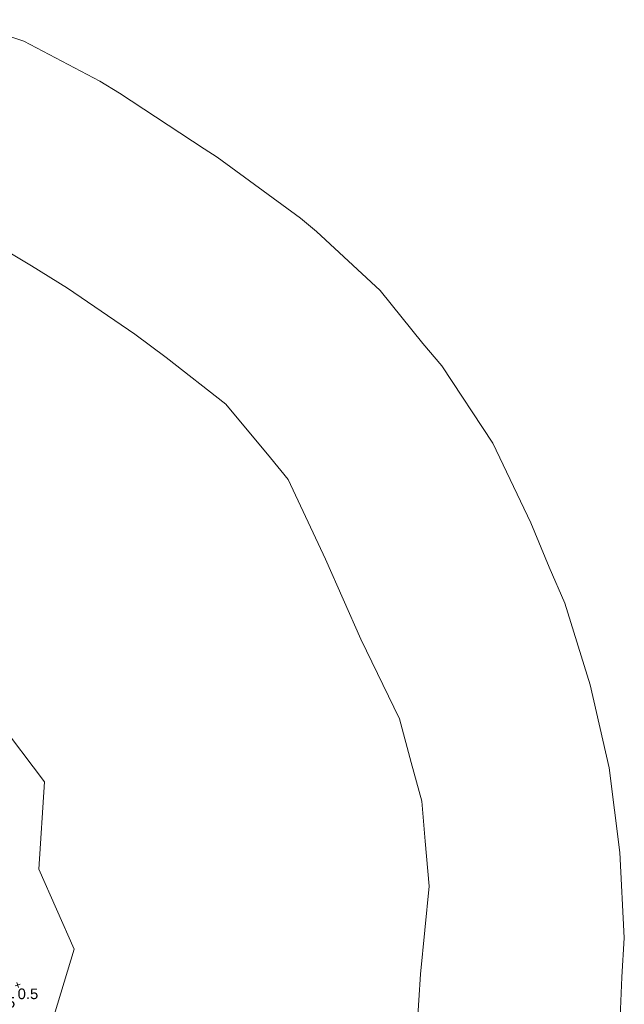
# Model space of a CAD drawing. Extents: x -62 to 9200, y 444 to 4096.
# Tile 27 of 32: x 1998 to 2140, y 3065 to 3296. Entities that reach past the tile are written whole.
import ezdxf

# ---------------------------------------------------------------- set-up
doc = ezdxf.new("R2010")
doc.units = 0
doc.header["$MEASUREMENT"] = 0
for name, color, linetype, lineweight in [('AGI32-Project_1-CALCPTS', 7, 'Continuous', 0), ('AGI32-Project_1-LUMINAIRE', 7, 'Continuous', 0), ('AGI32-Project_1-MARKPOINT', 7, 'Continuous', 0), ('AGI32-Project_1-TEMPLATE', 7, 'Continuous', 0)]:
    doc.layers.add(name, color=color, linetype=linetype, lineweight=lineweight)
doc.styles.add('AGI32-Arial', font='arial.ttf')

# ---------------------------------------------------------------- blocks, each defined once
blk = doc.blocks.new('AGI32-IDxl7hnj-Project_1-LUMINAIRE-HM3_Template3')
at = {"layer": 'AGI32-Project_1-TEMPLATE', "color": 1, "linetype": 'ByBlock', "lineweight": 0}
for p, q in [((106.01, 200, -100), (120, 192.35, -100)), ((120, 192.35, -100), (135.97, 180, -100)), ((135.97, 180, -100), (140, 176.41, -100)), ((140, 176.41, -100), (157.35, 160, -100)), ((157.35, 160, -100), (160, 157.6, -100)), ((160, 157.6, -100), (176.79, 140, -100)), ((176.79, 140, -100), (180, 136.27, -100)), ((180, 136.27, -100), (192.29, 120, -100)), ((192.29, 120, -100), (200, 105.91, -100)), ((200, 105.91, -100), (203.42, 100, -100)), ((203.42, 100, -100), (212.1, 80, -100)), ((212.1, 80, -100), (217.57, 60, -100)), ((217.57, 60, -100), (220, 48.99, -100)), ((220, 48.99, -100), (222.16, 40, -100)), ((222.16, 40, -100), (224.65, 20, -100)), ((224.65, 20, -100), (225.65, 0, -100)), ((225.65, 0, -100), (224.65, -20, -100)), ((224.65, -20, -100), (222.16, -40, -100)), ((222.16, -40, -100), (220, -48.99, -100)), ((220, -48.99, -100), (217.57, -60, -100))]:
    blk.add_line(p, q, dxfattribs=at)
at = {"layer": 'AGI32-Project_1-TEMPLATE', "color": 5, "linetype": 'ByBlock', "lineweight": 0}
for p, q in [((100, 150.89, -100), (112.53, 140, -100)), ((112.53, 140, -100), (120, 133.36, -100)), ((120, 133.36, -100), (133.65, 120, -100)), ((133.65, 120, -100), (140, 113.26, -100)), ((140, 113.26, -100), (151.84, 100, -100)), ((151.84, 100, -100), (160, 85.75, -100)), ((160, 85.75, -100), (163.18, 80, -100)), ((163.18, 80, -100), (168.55, 60, -100)), ((168.55, 60, -100), (173.45, 40, -100)), ((173.45, 40, -100), (179.14, 20, -100)), ((179.14, 20, -100), (180, 9.39, -100)), ((180, 9.39, -100), (180.89, 0, -100)), ((180.89, 0, -100), (180, -9.39, -100)), ((180, -9.39, -100), (179.14, -20, -100)), ((179.14, -20, -100), (173.45, -40, -100)), ((173.45, -40, -100), (168.55, -60, -100))]:
    blk.add_line(p, q, dxfattribs=at)
at = {"layer": 'AGI32-Project_1-TEMPLATE', "color": 3, "linetype": 'ByBlock', "lineweight": 0}
for p, q in [((84.11, 40, -100), (94.34, 20, -100)), ((94.34, 20, -100), (89.39, 0, -100)), ((89.39, 0, -100), (94.34, -20, -100)), ((94.34, -20, -100), (84.11, -40, -100))]:
    blk.add_line(p, q, dxfattribs=at)
blk = doc.blocks.new('AGI32-IDxl7hnj-Project_1-LUMINAIRE-HM3_94')
at = {"layer": 'AGI32-Project_1-TEMPLATE', "color": 7, "linetype": 'ByBlock', "lineweight": 0}
blk.add_blockref('AGI32-IDxl7hnj-Project_1-LUMINAIRE-HM3_Template3', (0, 0), dxfattribs=at)
blk = doc.blocks.new('AGI32-IDxl7hnj-MARKPOINT')
at = {"layer": 'AGI32-Project_1-MARKPOINT', "color": 0, "linetype": 'Continuous', "lineweight": 0}
for p, q in [((-0.125, 0), (0.125, 0)), ((0, -0.125), (0, 0.125))]:
    blk.add_line(p, q, dxfattribs=at)
blk = doc.blocks.new('AGI32-IDxl7hnj-Project_1-CALCPTS-US 23 NB - STA 706+00 TO STA 708+00_Luminance')
at = {"layer": 'AGI32-Project_1-MARKPOINT', "color": 154, "linetype": 'Continuous', "lineweight": 0, "xscale": 4.999999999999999, "yscale": 4.999999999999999, "zscale": 4.999999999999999, "rotation": 110.5560949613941}
for p in [(1997.33, 3069.11), (1991.91, 3067.08), (1986.5, 3065.05), (1981.08, 3063.02), (2000.84, 3059.75), (1995.43, 3057.72), (1990.01, 3055.68), (1984.59, 3053.65), (2004.36, 3050.39), (1998.94, 3048.35), (1993.52, 3046.32), (1988.1, 3044.29), (2007.87, 3041.02), (2002.45, 3038.99), (1997.03, 3036.96), (1991.61, 3034.93), (2011.38, 3031.66), (2005.96, 3029.63), (2000.54, 3027.59), (1995.12, 3025.56), (2014.89, 3022.3), (2009.47, 3020.26), (2004.05, 3018.23), (1998.63, 3016.2), (2018.4, 3012.93), (2012.98, 3010.9), (2007.56, 3008.87), (2002.14, 3006.84), (2021.91, 3003.57), (2016.49, 3001.54), (2011.07, 2999.51), (2005.66, 2997.47), (2025.42, 2994.21), (2020, 2992.17), (2014.59, 2990.14), (2009.17, 2988.11), (2028.93, 2984.84), (2023.52, 2982.81), (2018.1, 2980.78), (2012.68, 2978.75), (2032.45, 2975.48), (2027.03, 2973.45), (2021.61, 2971.41), (2016.19, 2969.38), (2035.96, 2966.12), (2030.54, 2964.08), (2025.12, 2962.05), (2019.7, 2960.02), (2039.47, 2956.75), (2034.05, 2954.72), (2028.63, 2952.69), (2023.21, 2950.66), (2042.98, 2947.39), (2037.56, 2945.36), (2032.14, 2943.32), (2026.72, 2941.29), (2041.07, 2935.99), (2046.49, 2938.03), (2035.65, 2933.96), (2030.23, 2931.93), (2044.58, 2926.63), (2050, 2928.66), (2039.16, 2924.6), (2033.75, 2922.57), (2048.09, 2917.27), (2053.51, 2919.3), (2042.68, 2915.24), (2037.26, 2913.2), (2057.02, 2909.94), (2046.19, 2905.87), (2051.61, 2907.9), (2040.77, 2903.84), (2060.54, 2900.57), (2049.7, 2896.51), (2055.12, 2898.54), (2044.28, 2894.48), (2064.05, 2891.21), (2053.21, 2887.15), (2058.63, 2889.18), (2047.79, 2885.11)]:
    blk.add_blockref('AGI32-IDxl7hnj-MARKPOINT', p, dxfattribs=at)
at = {"layer": 'AGI32-Project_1-CALCPTS', "color": 154, "linetype": 'Continuous', "lineweight": 0, "char_height": 2.5, "attachment_point": 1, "style": 'AGI32-Arial'}
for s, insert in [('0.5', (1991.91, 3066.25)), ('0.5', (1997.33, 3068.28)), ('0.5', (1986.5, 3064.21)), ('0.5', (1981.08, 3062.18)), ('0.5', (2000.84, 3058.92)), ('0.5', (1990.01, 3054.85)), ('0.5', (1995.43, 3056.88)), ('0.5', (1984.59, 3052.82)), ('0.5', (2004.36, 3049.55)), ('0.6', (1993.52, 3045.49)), ('0.5', (1998.94, 3047.52)), ('0.6', (1988.1, 3043.46)), ('0.5', (2007.87, 3040.19)), ('0.6', (1997.03, 3036.12)), ('0.6', (2002.45, 3038.16)), ('0.6', (1991.61, 3034.09)), ('0.6', (2011.38, 3030.83)), ('0.6', (2005.96, 3028.79)), ('0.7', (1995.12, 3024.73)), ('0.6', (2000.54, 3026.76)), ('0.6', (2014.89, 3021.46)), ('0.7', (2009.47, 3019.43)), ('0.7', (1998.63, 3015.37)), ('0.7', (2004.05, 3017.4)), ('0.7', (2018.4, 3012.1)), ('0.7', (2012.98, 3010.07)), ('0.8', (2002.14, 3006)), ('0.7', (2007.56, 3008.03)), ('0.7', (2021.91, 3002.74)), ('0.7', (2016.49, 3000.7)), ('0.8', (2011.07, 2998.67)), ('0.8', (2005.66, 2996.64)), ('0.7', (2025.42, 2993.37)), ('0.8', (2020, 2991.34)), ('0.8', (2014.59, 2989.31)), ('0.9', (2009.17, 2987.28)), ('0.8', (2028.93, 2984.01)), ('0.8', (2023.52, 2981.98)), ('0.9', (2018.1, 2979.95)), ('0.9', (2012.68, 2977.91)), ('0.8', (2032.45, 2974.65)), ('0.8', (2027.03, 2972.61)), ('0.9', (2021.61, 2970.58)), ('1.0', (2016.19, 2968.55)), ('0.8', (2035.96, 2965.28)), ('0.8', (2030.54, 2963.25)), ('0.9', (2025.12, 2961.22)), ('1.0', (2019.7, 2959.19)), ('0.8', (2039.47, 2955.92)), ('0.8', (2034.05, 2953.89)), ('0.9', (2028.63, 2951.86)), ('0.9', (2023.21, 2949.82)), ('0.8', (2042.98, 2946.56)), ('0.8', (2037.56, 2944.52)), ('0.9', (2032.14, 2942.49)), ('0.9', (2026.72, 2940.46)), ('0.8', (2046.49, 2937.19)), ('0.8', (2041.07, 2935.16)), ('0.9', (2035.65, 2933.13)), ('1.0', (2030.23, 2931.1)), ('0.8', (2050, 2927.83)), ('0.8', (2044.58, 2925.8)), ('0.9', (2039.16, 2923.77)), ('1.0', (2033.75, 2921.73)), ('0.8', (2053.51, 2918.47)), ('0.8', (2048.09, 2916.43)), ('0.9', (2042.68, 2914.4)), ('0.9', (2037.26, 2912.37)), ('0.8', (2057.02, 2909.1)), ('0.8', (2051.61, 2907.07)), ('0.9', (2046.19, 2905.04)), ('0.9', (2040.77, 2903.01)), ('0.8', (2060.54, 2899.74)), ('0.8', (2055.12, 2897.71)), ('0.9', (2049.7, 2895.68)), ('0.9', (2044.28, 2893.64)), ('0.8', (2064.05, 2890.38)), ('0.8', (2058.63, 2888.34)), ('0.9', (2053.21, 2886.31)), ('0.9', (2047.79, 2884.28))]:
    blk.add_mtext(s, dxfattribs=dict(at, insert=insert))

msp = doc.modelspace()

# ---------------------------------------------------------------- block references
at = {"layer": 'AGI32-Project_1-CALCPTS', "color": 7, "linetype": 'Continuous', "lineweight": 0}
msp.add_blockref('AGI32-IDxl7hnj-Project_1-CALCPTS-US 23 NB - STA 706+00 TO STA 708+00_Luminance', (0, 0), dxfattribs=at)
at = {"layer": 'AGI32-Project_1-LUMINAIRE', "color": 7, "linetype": 'Continuous', "lineweight": 0, "rotation": 10.07700834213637}
msp.add_blockref('AGI32-IDxl7hnj-Project_1-LUMINAIRE-HM3_94', (1914.28, 3080.69, 100), dxfattribs=at)

doc.saveas('drawing.dxf')
